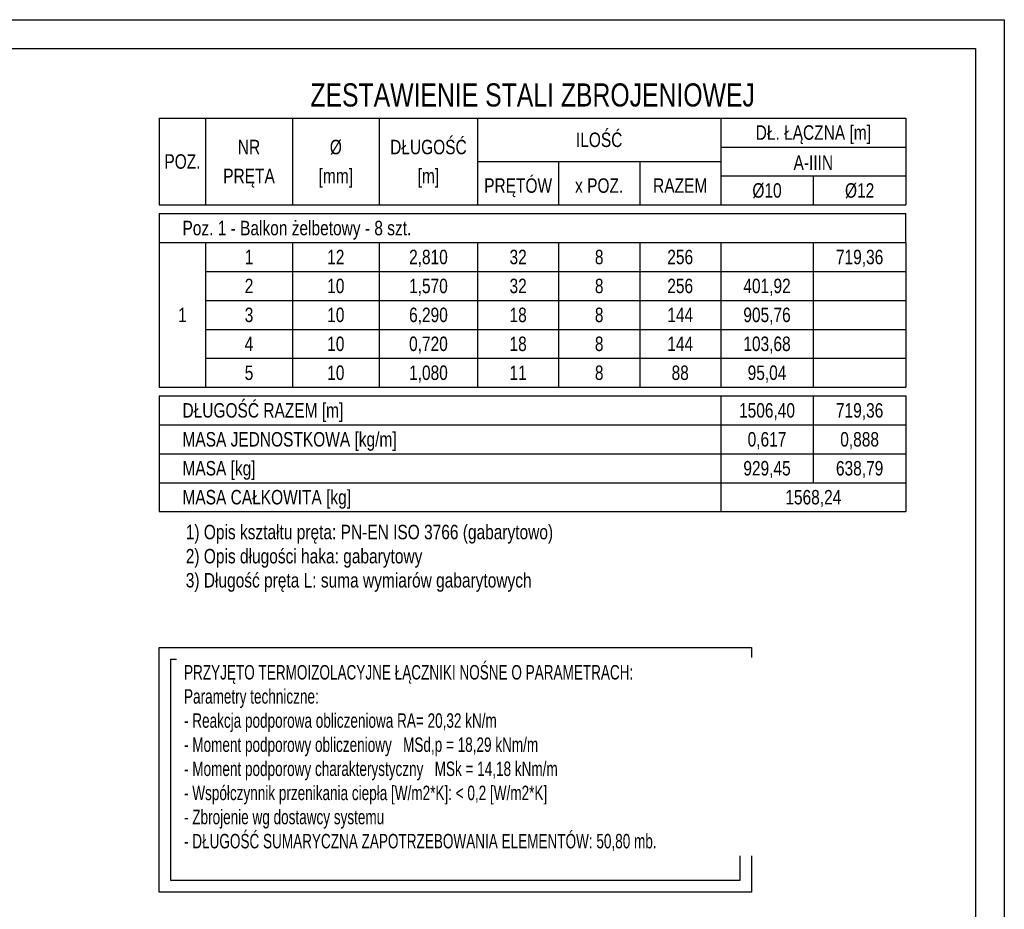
# Model space of a CAD drawing. Header units: millimetres. Extents: x 4862 to 12592, y -1539 to -726.
# Tile 23 of 40: x 8781 to 9206, y -1180 to -796. Entities that reach past the tile are written whole.
import ezdxf
from ezdxf.enums import TextEntityAlignment as Align

# ---------------------------------------------------------------- set-up
doc = ezdxf.new("R2010")
doc.units = ezdxf.units.MM
doc.header["$LTSCALE"] = 25
for name, color, linetype in [('BA_ram', 2, 'Continuous'), ('BA_tab', 7, 'Continuous'), ('BA_txg', 3, 'Continuous'), ('BA_txs', 2, 'Continuous'), ('BA_wis', 2, 'Continuous')]:
    doc.layers.add(name, color=color, linetype=linetype)
doc.styles.add('BIKTG', font='bikromsw.shx', dxfattribs={"width": 0.8})
doc.styles.add('BIKTS', font='bikromsw.shx', dxfattribs={"width": 0.8})

msp = doc.modelspace()

# ---------------------------------------------------------------- linework, layer by layer
at = {"layer": 'BA_tab'}
for p, q in [((8840.88, -838.59), (8860.88, -838.59)), ((8840.88, -838.59), (8840.88, -876.09)), ((8860.88, -838.59), (8898.38, -838.59)), ((8860.88, -838.59), (8860.88, -876.09)), ((8898.38, -838.59), (8935.88, -838.59)), ((8898.38, -838.59), (8898.38, -876.09)), ((8935.88, -838.59), (8978.38, -838.59)), ((8935.88, -838.59), (8935.88, -876.09)), ((8978.38, -838.59), (9083.38, -838.59)), ((8978.38, -838.59), (8978.38, -876.09)), ((9083.38, -838.59), (9163.38, -838.59)), ((9083.38, -838.59), (9083.38, -876.09)), ((9163.38, -838.59), (9163.38, -876.09)), ((9083.38, -851.09), (9163.38, -851.09)), ((9163.38, -851.09), (9163.38, -863.59)), ((8978.38, -857.34), (9083.38, -857.34)), ((9013.38, -857.34), (9013.38, -876.09)), ((9048.38, -857.34), (9048.38, -876.09)), ((9083.38, -863.59), (9163.38, -863.59)), ((9123.38, -863.59), (9123.38, -876.09)), ((9163.38, -863.59), (9163.38, -876.09)), ((8840.88, -876.09), (8860.88, -876.09)), ((8860.88, -876.09), (8898.38, -876.09)), ((8898.38, -876.09), (8935.88, -876.09)), ((8935.88, -876.09), (8978.38, -876.09)), ((8978.38, -876.09), (9013.38, -876.09)), ((9013.38, -876.09), (9048.38, -876.09)), ((9048.38, -876.09), (9083.38, -876.09)), ((9083.38, -876.09), (9123.38, -876.09)), ((9123.38, -876.09), (9163.38, -876.09)), ((8840.88, -879.84), (8860.88, -879.84)), ((8840.88, -879.84), (8840.88, -892.34)), ((8860.88, -879.84), (8898.38, -879.84)), ((8898.38, -879.84), (8935.88, -879.84)), ((8935.88, -879.84), (8978.38, -879.84)), ((8978.38, -879.84), (9013.38, -879.84)), ((9013.38, -879.84), (9048.38, -879.84)), ((9048.38, -879.84), (9083.38, -879.84)), ((9083.38, -879.84), (9123.38, -879.84)), ((9123.38, -879.84), (9163.38, -879.84)), ((9163.38, -892.34), (9163.38, -879.84)), ((8840.88, -892.34), (8860.88, -892.34)), ((8840.88, -892.34), (8840.88, -904.84)), ((8860.88, -892.34), (8898.38, -892.34)), ((8860.88, -892.34), (8860.88, -904.84)), ((8898.38, -892.34), (8935.88, -892.34)), ((8898.38, -892.34), (8898.38, -904.84)), ((8935.88, -892.34), (8978.38, -892.34)), ((8935.88, -892.34), (8935.88, -904.84)), ((8978.38, -892.34), (9013.38, -892.34)), ((8978.38, -892.34), (8978.38, -904.84)), ((9013.38, -892.34), (9048.38, -892.34)), ((9013.38, -892.34), (9013.38, -904.84)), ((9048.38, -892.34), (9083.38, -892.34)), ((9048.38, -892.34), (9048.38, -904.84)), ((9083.38, -892.34), (9123.38, -892.34)), ((9083.38, -892.34), (9083.38, -904.84)), ((9123.38, -892.34), (9163.38, -892.34)), ((9123.38, -892.34), (9123.38, -904.84)), ((9163.38, -892.34), (9163.38, -904.84)), ((8840.88, -904.84), (8840.88, -917.34)), ((8860.88, -904.84), (8898.38, -904.84)), ((8860.88, -904.84), (8860.88, -917.34)), ((8898.38, -904.84), (8935.88, -904.84)), ((8898.38, -904.84), (8898.38, -917.34)), ((8935.88, -904.84), (8978.38, -904.84)), ((8935.88, -904.84), (8935.88, -917.34)), ((8978.38, -904.84), (9013.38, -904.84)), ((8978.38, -904.84), (8978.38, -917.34)), ((9013.38, -904.84), (9048.38, -904.84)), ((9013.38, -904.84), (9013.38, -917.34)), ((9048.38, -904.84), (9083.38, -904.84)), ((9048.38, -904.84), (9048.38, -917.34)), ((9083.38, -904.84), (9123.38, -904.84)), ((9083.38, -904.84), (9083.38, -917.34)), ((9123.38, -904.84), (9163.38, -904.84)), ((9123.38, -904.84), (9123.38, -917.34)), ((9163.38, -904.84), (9163.38, -917.34)), ((8840.88, -917.34), (8840.88, -929.84)), ((8860.88, -917.34), (8898.38, -917.34)), ((8860.88, -917.34), (8860.88, -929.84)), ((8898.38, -917.34), (8935.88, -917.34)), ((8898.38, -917.34), (8898.38, -929.84)), ((8935.88, -917.34), (8978.38, -917.34)), ((8935.88, -917.34), (8935.88, -929.84)), ((8978.38, -917.34), (9013.38, -917.34)), ((8978.38, -917.34), (8978.38, -929.84)), ((9013.38, -917.34), (9048.38, -917.34)), ((9013.38, -917.34), (9013.38, -929.84)), ((9048.38, -917.34), (9083.38, -917.34)), ((9048.38, -917.34), (9048.38, -929.84)), ((9083.38, -917.34), (9123.38, -917.34)), ((9083.38, -917.34), (9083.38, -929.84)), ((9123.38, -917.34), (9163.38, -917.34)), ((9123.38, -917.34), (9123.38, -929.84)), ((9163.38, -917.34), (9163.38, -929.84)), ((8840.88, -929.84), (8840.88, -942.34)), ((8860.88, -929.84), (8898.38, -929.84)), ((8860.88, -929.84), (8860.88, -942.34)), ((8898.38, -929.84), (8935.88, -929.84)), ((8898.38, -929.84), (8898.38, -942.34)), ((8935.88, -929.84), (8978.38, -929.84)), ((8935.88, -929.84), (8935.88, -942.34)), ((8978.38, -929.84), (9013.38, -929.84)), ((8978.38, -929.84), (8978.38, -942.34)), ((9013.38, -929.84), (9048.38, -929.84)), ((9013.38, -929.84), (9013.38, -942.34)), ((9048.38, -929.84), (9083.38, -929.84)), ((9048.38, -929.84), (9048.38, -942.34)), ((9083.38, -929.84), (9123.38, -929.84)), ((9083.38, -929.84), (9083.38, -942.34)), ((9123.38, -929.84), (9163.38, -929.84)), ((9123.38, -929.84), (9123.38, -942.34)), ((9163.38, -929.84), (9163.38, -942.34)), ((8840.88, -942.34), (8840.88, -954.84)), ((8860.88, -942.34), (8898.38, -942.34)), ((8860.88, -942.34), (8860.88, -954.84)), ((8898.38, -942.34), (8935.88, -942.34)), ((8898.38, -942.34), (8898.38, -954.84)), ((8935.88, -942.34), (8978.38, -942.34)), ((8935.88, -942.34), (8935.88, -954.84)), ((8978.38, -942.34), (9013.38, -942.34)), ((8978.38, -942.34), (8978.38, -954.84)), ((9013.38, -942.34), (9048.38, -942.34)), ((9013.38, -942.34), (9013.38, -954.84)), ((9048.38, -942.34), (9083.38, -942.34)), ((9048.38, -942.34), (9048.38, -954.84)), ((9083.38, -942.34), (9123.38, -942.34)), ((9083.38, -942.34), (9083.38, -954.84)), ((9123.38, -942.34), (9163.38, -942.34)), ((9123.38, -942.34), (9123.38, -954.84)), ((9163.38, -942.34), (9163.38, -954.84)), ((8840.88, -954.84), (8860.88, -954.84)), ((8860.88, -954.84), (8898.38, -954.84)), ((8898.38, -954.84), (8935.88, -954.84)), ((8935.88, -954.84), (8978.38, -954.84)), ((8978.38, -954.84), (9013.38, -954.84)), ((9013.38, -954.84), (9048.38, -954.84)), ((9048.38, -954.84), (9083.38, -954.84)), ((9083.38, -954.84), (9123.38, -954.84)), ((9123.38, -954.84), (9163.38, -954.84)), ((8840.88, -958.59), (8860.88, -958.59)), ((8840.88, -958.59), (8840.88, -971.09)), ((8860.88, -958.59), (8898.38, -958.59)), ((8898.38, -958.59), (8935.88, -958.59)), ((8935.88, -958.59), (8978.38, -958.59)), ((8978.38, -958.59), (9013.38, -958.59)), ((9013.38, -958.59), (9048.38, -958.59)), ((9048.38, -958.59), (9083.38, -958.59)), ((9083.38, -958.59), (9083.38, -971.09)), ((9083.38, -958.59), (9123.38, -958.59)), ((9083.38, -958.59), (9083.38, -971.09)), ((9123.38, -958.59), (9163.38, -958.59)), ((9123.38, -958.59), (9123.38, -971.09)), ((9163.38, -958.59), (9163.38, -971.09)), ((8840.88, -971.09), (8860.88, -971.09)), ((8840.88, -971.09), (8840.88, -983.59)), ((8860.88, -971.09), (8898.38, -971.09)), ((8898.38, -971.09), (8935.88, -971.09)), ((8935.88, -971.09), (8978.38, -971.09)), ((8978.38, -971.09), (9013.38, -971.09)), ((9013.38, -971.09), (9048.38, -971.09)), ((9048.38, -971.09), (9083.38, -971.09)), ((9083.38, -971.09), (9083.38, -983.59)), ((9083.38, -971.09), (9123.38, -971.09)), ((9083.38, -971.09), (9083.38, -983.59)), ((9123.38, -971.09), (9163.38, -971.09)), ((9123.38, -971.09), (9123.38, -983.59)), ((9163.38, -971.09), (9163.38, -983.59)), ((8840.88, -983.59), (8860.88, -983.59)), ((8840.88, -983.59), (8840.88, -996.09)), ((8860.88, -983.59), (8898.38, -983.59)), ((8898.38, -983.59), (8935.88, -983.59)), ((8935.88, -983.59), (8978.38, -983.59)), ((8978.38, -983.59), (9013.38, -983.59)), ((9013.38, -983.59), (9048.38, -983.59)), ((9048.38, -983.59), (9083.38, -983.59)), ((9083.38, -983.59), (9083.38, -996.09)), ((9083.38, -983.59), (9123.38, -983.59)), ((9083.38, -983.59), (9083.38, -996.09)), ((9123.38, -983.59), (9163.38, -983.59)), ((9123.38, -983.59), (9123.38, -996.09)), ((9163.38, -983.59), (9163.38, -996.09)), ((8840.88, -996.09), (8860.88, -996.09)), ((8840.88, -996.09), (8840.88, -1008.59)), ((8860.88, -996.09), (8898.38, -996.09)), ((8898.38, -996.09), (8935.88, -996.09)), ((8935.88, -996.09), (8978.38, -996.09)), ((8978.38, -996.09), (9013.38, -996.09)), ((9013.38, -996.09), (9048.38, -996.09)), ((9048.38, -996.09), (9083.38, -996.09)), ((9083.38, -996.09), (9083.38, -1008.59)), ((9083.38, -996.09), (9123.38, -996.09)), ((9123.38, -996.09), (9163.38, -996.09)), ((9163.38, -996.09), (9163.38, -1008.59)), ((8840.88, -1008.59), (8860.88, -1008.59)), ((8860.88, -1008.59), (8898.38, -1008.59)), ((8898.38, -1008.59), (8935.88, -1008.59)), ((8935.88, -1008.59), (8978.38, -1008.59)), ((8978.38, -1008.59), (9013.38, -1008.59)), ((9013.38, -1008.59), (9048.38, -1008.59)), ((9048.38, -1008.59), (9083.38, -1008.59)), ((9083.38, -1008.59), (9123.38, -1008.59)), ((9123.38, -1008.59), (9163.38, -1008.59))]:
    msp.add_line(p, q, dxfattribs=at)
at = {"layer": 'BA_wis', "color": 1}
for points in [[(8840.88, -1067.32), (9096.65, -1067.32), (9096.65, -1172.94), (8840.88, -1172.94)], [(8845.85, -1072.29), (9091.68, -1072.29), (9091.68, -1167.97), (8845.85, -1167.97)]]:
    msp.add_lwpolyline(points, close=True, dxfattribs=at)

# ---------------------------------------------------------------- texts
at = {"layer": 'BA_txg', "width": 0.8}
for s, height, style, p in [('ZESTAWIENIE STALI ZBROJENIOWEJ', 10, 'BIKTG', (9002.13, -828.59)), ('1568,24', 6.25, 'BIKTS', (9123.38, -1002.34))]:
    msp.add_text(s, height=height, dxfattribs=dict(at, style=style)).set_placement(p, align=Align.MIDDLE_CENTER)
at = {"layer": 'BA_txg', "style": 'BIKTS', "width": 0.8}
msp.add_text('MASA CAŁKOWITA [kg]', height=6.25, dxfattribs=at).set_placement((8850.88, -1002.34), align=Align.MIDDLE_LEFT)
at = {"layer": 'BA_txs', "style": 'BIKTS', "width": 0.8}
for s, p in [('DŁ. ŁĄCZNA [m]', (9123.38, -844.84)), ('ILOŚĆ', (9030.88, -847.96)), ('NR', (8879.63, -851.09)), ('%%c', (8917.13, -851.09)), ('DŁUGOŚĆ', (8957.13, -851.09)), ('POZ.', (8850.88, -857.34)), ('A-IIIN', (9123.38, -857.82)), ('PRĘTA', (8879.63, -863.59)), ('[mm]', (8917.13, -863.59)), ('[m]', (8957.13, -863.59)), ('PRĘTÓW', (8995.88, -867.75)), ('x POZ.', (9030.88, -867.75)), ('RAZEM', (9065.88, -867.75)), ('%%c10', (9103.38, -869.84)), ('%%c12', (9143.38, -869.84)), ('1', (8879.63, -898.59)), ('12', (8917.13, -898.59)), ('2,810', (8957.13, -898.59)), ('32', (8995.88, -898.59)), ('8', (9030.88, -898.59)), ('256', (9065.88, -898.59)), ('719,36', (9143.38, -898.59)), ('2', (8879.63, -911.09)), ('10', (8917.13, -911.09)), ('1,570', (8957.13, -911.09)), ('32', (8995.88, -911.09)), ('8', (9030.88, -911.09)), ('256', (9065.88, -911.09)), ('401,92', (9103.38, -911.09)), ('1', (8850.88, -923.59)), ('3', (8879.63, -923.59)), ('10', (8917.13, -923.59)), ('6,290', (8957.13, -923.59)), ('18', (8995.88, -923.59)), ('8', (9030.88, -923.59)), ('144', (9065.88, -923.59)), ('905,76', (9103.38, -923.59)), ('4', (8879.63, -936.09)), ('10', (8917.13, -936.09)), ('0,720', (8957.13, -936.09)), ('18', (8995.88, -936.09)), ('8', (9030.88, -936.09)), ('144', (9065.88, -936.09)), ('103,68', (9103.38, -936.09)), ('5', (8879.63, -948.59)), ('10', (8917.13, -948.59)), ('1,080', (8957.13, -948.59)), ('11', (8995.88, -948.59)), ('8', (9030.88, -948.59)), ('88', (9065.88, -948.59)), ('95,04', (9103.38, -948.59)), ('1506,40', (9103.38, -964.84)), ('719,36', (9143.38, -964.84)), ('0,617', (9103.38, -977.34)), ('0,888', (9143.38, -977.34)), ('929,45', (9103.38, -989.84)), ('638,79', (9143.38, -989.84))]:
    msp.add_text(s, height=6.25, dxfattribs=at).set_placement(p, align=Align.MIDDLE_CENTER)
for s, p in [('Poz. 1 - Balkon żelbetowy - 8 szt.', (8850.88, -886.09)), ('DŁUGOŚĆ RAZEM [m]', (8850.88, -964.84)), ('MASA JEDNOSTKOWA [kg/m]', (8850.88, -977.34)), ('MASA [kg]', (8850.88, -989.84))]:
    msp.add_text(s, height=6.25, dxfattribs=at).set_placement(p, align=Align.MIDDLE_LEFT)
at = {"layer": 'BA_txs', "insert": (8852.31, -1014.27), "char_height": 6.25, "width": 218.9107, "attachment_point": 1, "style": 'BIKTS'}
msp.add_mtext('1) Opis kształtu pręta: PN-EN ISO 3766 (gabarytowo)\\P2) Opis długości haka: gabarytowy\\P3) Długość pręta L: suma wymiarów gabarytowych', dxfattribs=at)

# ---------------------------------------------------------------- next in the draw order: texts
at = {"layer": 'BA_txs', "insert": (8851.55, -1074.86), "char_height": 6.25, "width": 308.2506, "attachment_point": 1, "style": 'BIKTS', "bg_fill": 2}
msp.add_mtext('{\\Fbikromsw.shx|c1;\\W0.7;\\C3;PRZYJĘTO TERMOIZOLACYJNE \\Fbikromsw.shx|c238;ŁĄCZNIKI NOŚNE\\Fbikromsw.shx|c1; O PARAMETRACH:\\PParametry techniczne:\\P- Reakcja podporowa obliczeniowa RA= 20,32 kN/m\\P\\pxsm1,ql;- \\Fbikromsw.shx|c238;Moment podporowy obliczeniowy   MSd,p = 18,29 kNm/m\\P\\pq*;\\Fbikromsw.shx|c1;- \\Fbikromsw.shx|c238;Moment podporowy charakterystyczny   MSk = 14,18 kNm/m\\P\\Fbikromsw.shx|c1;- Współczynnik przenikania ciepła [W/m2*K]: < 0,2 [W/m2*K]\\P- Zbrojenie wg dostawcy systemu\\P- DŁUGOŚĆ SUMARYCZNA ZAPOTRZEBOWANIA ELEMENTÓW: 50,80 mb. }', dxfattribs=at)

# ---------------------------------------------------------------- next in the draw order: linework, layer by layer
at = {"layer": 'BA_ram', "color": 1}
msp.add_lwpolyline([(7955.88, -1538.59), (7955.88, -796.09), (9205.88, -796.09), (9205.88, -1538.59)], close=True, dxfattribs=at)
at = {"layer": 'BA_ram'}
msp.add_lwpolyline([(8005.88, -1526.09), (8005.88, -808.59), (9193.38, -808.59), (9193.38, -1526.09)], close=True, dxfattribs=at)

doc.saveas('drawing.dxf')
